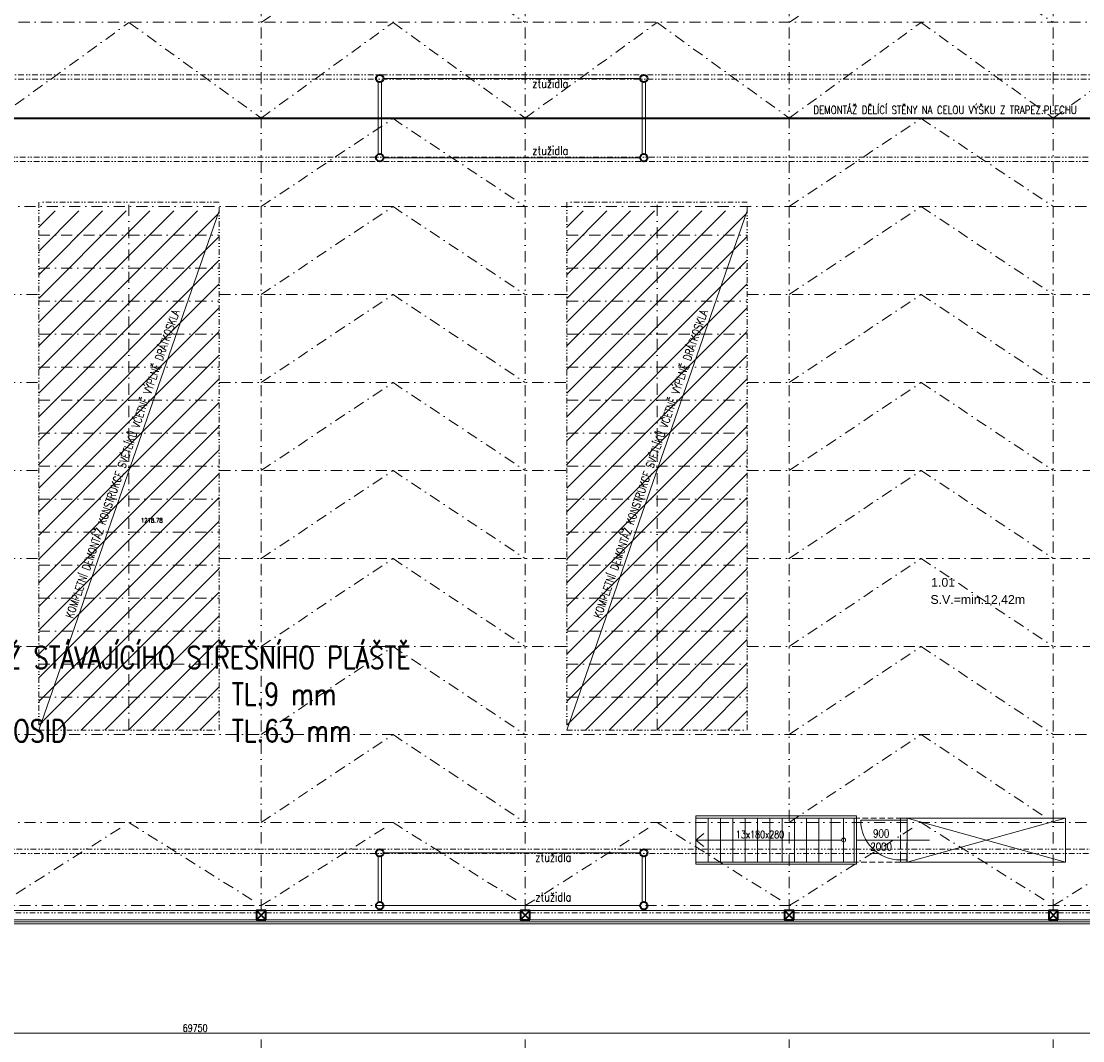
# Model space of a CAD drawing. Header units: millimetres. Extents: x -485339 to 350584, y -1189936 to 0.
# Tile 256 of 256: x -109332 to -85211, y -637580 to -614408. Entities that reach past the tile are written whole.
import ezdxf
from ezdxf.enums import TextEntityAlignment as Align

# ---------------------------------------------------------------- set-up
doc = ezdxf.new("R2010")
doc.units = ezdxf.units.MM
doc.header["$LTSCALE"] = 10
for name, pattern in [('DASHDOT', [25.4, 12.7, -6.35, 0, -6.35]), ('DASHED', [19.05, 12.7, -6.35]), ('DĚLICÍ2', [15.875, 6.35, -3.175, 0, -3.175, 0, -3.175]), ('ČÁRKOVANÁ', [19.05, 12.7, -6.35])]:
    doc.linetypes.add(name, pattern=pattern)
doc.layers.get('Defpoints').update_dxf_attribs({"color": 201})
for name, color, linetype, lineweight, true_color in [('BOUR_DVEŘE', 7, 'Continuous', 18, 0xdba400), ('BOUR_OBV.PLÁŠT', 7, 'Continuous', 18, 0xdba400), ('BOUR_ČÁRY_NAD', 7, 'DĚLICÍ2', 18, 0xdba400), ('BOUR_ČÁRY_OBRYS', 7, 'Continuous', 35, 0xdba400), ('BOUR_ČÁRY_PLNÉ', 7, 'Continuous', 18, 0xdba400), ('BOUR_ŠRAFY', 7, 'Continuous', 18, 0xdba400), ('BOURÁNÍ_POPIS', 7, 'Continuous', 18, 0xdba400)]:
    doc.layers.add(name, color=color, linetype=linetype, lineweight=lineweight, true_color=true_color)
for name, color, linetype, lineweight in [('St__otvory_dveře', 40, 'Continuous', 18), ('St_kóty', 132, 'Continuous', 18), ('St_plocha_místnosti', 250, 'Continuous', 18), ('St_popis', 250, 'Continuous', 18), ('St_sloupy_konstrukce haly', 5, 'Continuous', 35), ('St_sloupy_opláštění_půdorys', 25, 'Continuous', 35), ('St_čáry_nad', 250, 'DĚLICÍ2', 18), ('St_čáry_osy', 250, 'DASHDOT', 18), ('St_čáry_plné', 250, 'Continuous', 18)]:
    doc.layers.add(name, color=color, linetype=linetype, lineweight=lineweight)
doc.layers.add('St_plocha_místn', color=140, linetype='Continuous', lineweight=18, plot=False)
doc.styles.add('Andy', font='arial.ttf')
doc.styles.add('ROMANS', font='romans.shx', dxfattribs={"width": 0.8})
doc.styles.get("Standard").update_dxf_attribs({"font": 'simplex.shx', "width": 0.8})
doc.linetypes.add('ZIGZAG', pattern='A,0.00254,-5.08,[131,ltypeshp.shx,S=5.08,R=0,X=-5.08,Y=0],-10.16,[131,ltypeshp.shx,S=5.08,R=180,X=5.08,Y=0],-5.08', length=20.32254)
doc.dimstyles.new('stavebníM100', dxfattribs={"dimtxt": 165, "dimasz": 170, "dimexe": 150, "dimexo": 100, "dimgap": 30, "dimtad": 1, "dimdec": 0, "dimtxsty": 'Standard', "dimblk": 'OBLIQUE', "dimcen": -2.5, "dimdle": 150, "dimclrd": 256, "dimclre": 256, "dimclrt": 256, "dimadec": 4, "dimazin": 0, "dimtfac": 1, "dimtdec": 0, "dimtmove": 2, "dimatfit": 3, "dimldrblk": 'OBLIQUE', "dimfxl": 400, "dimfxlon": 1, "dimlwd": -1, "dimlwe": -1, "dimarcsym": 0})
doc.dimstyles.new('stavebníM100_modul', dxfattribs={"dimtxt": 250, "dimasz": 200, "dimexe": 150, "dimexo": 100, "dimgap": 30, "dimtad": 1, "dimdec": 0, "dimtxsty": 'Standard', "dimblk": 'DOT', "dimcen": -2.5, "dimdle": 150, "dimclrd": 256, "dimclre": 256, "dimclrt": 256, "dimadec": 4, "dimazin": 0, "dimtfac": 1, "dimtdec": 0, "dimtmove": 2, "dimatfit": 3, "dimldrblk": 'OBLIQUE', "dimfxl": 400, "dimfxlon": 1, "dimlwd": -1, "dimlwe": -1, "dimarcsym": 0})
doc.dimstyles.new('stavebníM50 vnitřní', dxfattribs={"dimtxt": 100, "dimasz": 100, "dimexe": 50, "dimexo": 100, "dimgap": 30, "dimtad": 1, "dimdec": 0, "dimtxsty": 'Standard', "dimblk": 'OBLIQUE', "dimcen": 2.5, "dimclrd": 256, "dimclre": 256, "dimclrt": 256, "dimadec": 0, "dimazin": 0, "dimtfac": 1, "dimtdec": 0, "dimtmove": 2, "dimatfit": 2, "dimldrblk": 'OBLIQUE', "dimfxl": 250, "dimfxlon": 1, "dimlwd": -1, "dimlwe": -1, "dimarcsym": 0})

# ---------------------------------------------------------------- blocks, each defined once
blk = doc.blocks.new('G$C08AFE675')
at = {"layer": 'St_sloupy_konstrukce haly', "color": 250, "lineweight": 18, "ltscale": 2}
for points in [[(-525, 40), (525, 40)], [(-525, -40), (525, -40)]]:
    blk.add_lwpolyline(points, dxfattribs=at)
at = {"layer": 'St_sloupy_konstrukce haly', "ltscale": 2}
for centre in [(-600, 0), (600, 0)]:
    blk.add_circle(centre, 85, dxfattribs=at)
blk = doc.blocks.new('G$CD8A98CDB')
at = {"layer": 'St_sloupy_konstrukce haly', "color": 250, "lineweight": 18, "ltscale": 2}
for points in [[(-825, 0), (825, 0)], [(-825, -80), (825, -80)]]:
    blk.add_lwpolyline(points, dxfattribs=at)
at = {"layer": 'St_sloupy_konstrukce haly', "ltscale": 2}
for centre in [(-900, -40), (900, -40)]:
    blk.add_circle(centre, 85, dxfattribs=at)
blk = doc.blocks.new('G$C0F2906C7')
at = {"layer": 'St_sloupy_opláštění_půdorys', "ltscale": 2}
blk.add_lwpolyline([(-105, -105), (105, -105), (105, 105), (-105, 105)], close=True, dxfattribs=at)
for points in [[(-105, 105), (105, -105)], [(105, 105), (-105, -105)]]:
    blk.add_lwpolyline(points, dxfattribs=at)
blk = doc.blocks.new('G$CE3D3B369')
at = {"layer": 'BOUR_ČÁRY_PLNÉ', "color": 0, "linetype": 'DASHDOT', "ltscale": 2}
for points in [[(750, 4100), (750, 0)], [(1500, 4100), (1500, 0)], [(2250, 4100), (2250, 0)], [(3000, 4100), (3000, 0)], [(3750, 4100), (3750, 0)], [(4500, 4100), (4500, 0)], [(5250, 4100), (5250, 0)], [(6000, 4100), (6000, 0)], [(6750, 4100), (6750, 0)], [(7500, 4100), (7500, 0)], [(8250, 4100), (8250, 0)], [(9000, 4100), (9000, 0)], [(9750, 4100), (9750, 0)], [(10500, 4100), (10500, 0)], [(11250, 4100), (11250, 0)], [(0, 2050), (12000, 2050)]]:
    blk.add_lwpolyline(points, dxfattribs=at)
at = {"layer": 'St_čáry_osy', "color": 0, "linetype": 'ByBlock', "ltscale": 2}
blk.add_lwpolyline([(0, 0), (12000, 0), (12000, 4100), (0, 4100)], close=True, dxfattribs=at)
blk = doc.blocks.new('*U3705')
at = {"layer": 'St_čáry_osy', "ltscale": 2}
blk.add_lwpolyline([(-3000, -1000), (-4, 1000), (3000, -1000)], dxfattribs=at)
blk = doc.blocks.new('*U3706')
at = {"layer": 'St_čáry_osy', "ltscale": 2}
for p in [(24000, 0), (36000, 0)]:
    blk.add_blockref('*U3705', p, dxfattribs=at)
blk = doc.blocks.new('*U3715')
at = {"layer": 'St_čáry_osy', "ltscale": 2}
blk.add_lwpolyline([(-3000, -1945), (-4, -55), (3000, -1945)], dxfattribs=at)
blk = doc.blocks.new('*U3716')
at = {"layer": 'St_čáry_osy', "ltscale": 2}
for p in [(24000, 0), (30000, 0), (36000, 0), (42000, 0), (48000, 0)]:
    blk.add_blockref('*U3715', p, dxfattribs=at)
blk = doc.blocks.new('*U3719')
at = {"layer": 'St_čáry_osy', "ltscale": 2}
blk.add_lwpolyline([(-3000, -1000), (-4, 1000), (3000, -1000)], dxfattribs=at)
blk = doc.blocks.new('*U3720')
at = {"layer": 'St_čáry_osy', "ltscale": 2}
for p in [(24000, 14000), (36000, 14000), (24000, 12000), (36000, 12000), (24000, 10000), (36000, 10000), (24000, 8000), (36000, 8000), (24000, 6000), (36000, 6000), (24000, 4000), (36000, 4000), (24000, 2000), (36000, 2000), (24000, 0), (36000, 0)]:
    blk.add_blockref('*U3719', p, dxfattribs=at)
blk = doc.blocks.new('_OBLIQUE')
at = {"color": 0, "linetype": 'ByBlock'}
blk.add_line((-0.5, -0.5), (0.5, 0.5), dxfattribs=at)
blk = doc.blocks.new('*D4048')
at = {"layer": 'Defpoints', "color": 0}
for p in [(-140255, -636716), (-70505, -637116), (-70505, -637405)]:
    blk.add_point(p, dxfattribs=at)
at = {"layer": 'St_kóty'}
for p, q in [((-140255, -637005), (-140255, -637555)), ((-70505, -637216), (-70505, -637555)), ((-140405, -637405), (-70355, -637405))]:
    blk.add_line(p, q, dxfattribs=at)
at = {"layer": 'St_kóty', "linetype": 'ByBlock', "xscale": 170, "yscale": 170, "zscale": 170, "rotation": 180}
blk.add_blockref('_OBLIQUE', (-140255, -637405), dxfattribs=at)
at = {"layer": 'St_kóty', "linetype": 'ByBlock', "xscale": 170, "yscale": 170, "zscale": 170}
blk.add_blockref('_OBLIQUE', (-70505, -637405), dxfattribs=at)
at = {"layer": 'St_kóty', "insert": (-105380, -637292), "char_height": 165, "attachment_point": 5}
blk.add_mtext('69750', dxfattribs=at)
blk = doc.blocks.new('*D4069')
at = {"layer": 'Defpoints', "color": 0}
for p in [(-109880, -634724), (-103880, -634724), (-103880, -637949)]:
    blk.add_point(p, dxfattribs=at)
at = {"layer": 'St_kóty'}
for p, q in [((-109880, -637549), (-109880, -638099)), ((-103880, -637549), (-103880, -638099)), ((-110030, -637949), (-103730, -637949))]:
    blk.add_line(p, q, dxfattribs=at)
at = {"layer": 'St_kóty', "linetype": 'ByBlock', "xscale": 170, "yscale": 170, "zscale": 170, "rotation": 180}
blk.add_blockref('_OBLIQUE', (-109880, -637949), dxfattribs=at)
at = {"layer": 'St_kóty', "linetype": 'ByBlock', "xscale": 170, "yscale": 170, "zscale": 170}
blk.add_blockref('_OBLIQUE', (-103880, -637949), dxfattribs=at)
at = {"layer": 'St_kóty', "insert": (-106880, -637836), "char_height": 165, "attachment_point": 5}
blk.add_mtext('6000', dxfattribs=at)
blk = doc.blocks.new('*D4070')
at = {"layer": 'Defpoints', "color": 0}
for p in [(-103880, -634724), (-97880, -634724), (-97880, -637949)]:
    blk.add_point(p, dxfattribs=at)
at = {"layer": 'St_kóty'}
for p, q in [((-103880, -637549), (-103880, -638099)), ((-97880, -637549), (-97880, -638099)), ((-104030, -637949), (-97730, -637949))]:
    blk.add_line(p, q, dxfattribs=at)
at = {"layer": 'St_kóty', "linetype": 'ByBlock', "xscale": 170, "yscale": 170, "zscale": 170, "rotation": 180}
blk.add_blockref('_OBLIQUE', (-103880, -637949), dxfattribs=at)
at = {"layer": 'St_kóty', "linetype": 'ByBlock', "xscale": 170, "yscale": 170, "zscale": 170}
blk.add_blockref('_OBLIQUE', (-97880, -637949), dxfattribs=at)
at = {"layer": 'St_kóty', "insert": (-100880, -637836), "char_height": 165, "attachment_point": 5}
blk.add_mtext('6000', dxfattribs=at)
blk = doc.blocks.new('*D4071')
at = {"layer": 'Defpoints', "color": 0}
for p in [(-97880, -634724), (-91880, -634724), (-91880, -637949)]:
    blk.add_point(p, dxfattribs=at)
at = {"layer": 'St_kóty'}
for p, q in [((-97880, -637549), (-97880, -638099)), ((-91880, -637549), (-91880, -638099)), ((-98030, -637949), (-91730, -637949))]:
    blk.add_line(p, q, dxfattribs=at)
at = {"layer": 'St_kóty', "linetype": 'ByBlock', "xscale": 170, "yscale": 170, "zscale": 170, "rotation": 180}
blk.add_blockref('_OBLIQUE', (-97880, -637949), dxfattribs=at)
at = {"layer": 'St_kóty', "linetype": 'ByBlock', "xscale": 170, "yscale": 170, "zscale": 170}
blk.add_blockref('_OBLIQUE', (-91880, -637949), dxfattribs=at)
at = {"layer": 'St_kóty', "insert": (-94880, -637836), "char_height": 165, "attachment_point": 5}
blk.add_mtext('6000', dxfattribs=at)
blk = doc.blocks.new('*D4072')
at = {"layer": 'Defpoints', "color": 0}
for p in [(-91880, -634724), (-85880, -634724), (-85880, -637949)]:
    blk.add_point(p, dxfattribs=at)
at = {"layer": 'St_kóty'}
for p, q in [((-91880, -637549), (-91880, -638099)), ((-85880, -637549), (-85880, -638099)), ((-92030, -637949), (-85730, -637949))]:
    blk.add_line(p, q, dxfattribs=at)
at = {"layer": 'St_kóty', "linetype": 'ByBlock', "xscale": 170, "yscale": 170, "zscale": 170, "rotation": 180}
blk.add_blockref('_OBLIQUE', (-91880, -637949), dxfattribs=at)
at = {"layer": 'St_kóty', "linetype": 'ByBlock', "xscale": 170, "yscale": 170, "zscale": 170}
blk.add_blockref('_OBLIQUE', (-85880, -637949), dxfattribs=at)
at = {"layer": 'St_kóty', "insert": (-88880, -637836), "char_height": 165, "attachment_point": 5}
blk.add_mtext('6000', dxfattribs=at)
blk = doc.blocks.new('*D4073')
at = {"layer": 'Defpoints', "color": 0}
for p in [(-85880, -634724), (-79880, -634724), (-79880, -637949)]:
    blk.add_point(p, dxfattribs=at)
at = {"layer": 'St_kóty'}
for p, q in [((-85880, -637549), (-85880, -638099)), ((-79880, -637549), (-79880, -638099)), ((-86030, -637949), (-79730, -637949))]:
    blk.add_line(p, q, dxfattribs=at)
at = {"layer": 'St_kóty', "linetype": 'ByBlock', "xscale": 170, "yscale": 170, "zscale": 170, "rotation": 180}
blk.add_blockref('_OBLIQUE', (-85880, -637949), dxfattribs=at)
at = {"layer": 'St_kóty', "linetype": 'ByBlock', "xscale": 170, "yscale": 170, "zscale": 170}
blk.add_blockref('_OBLIQUE', (-79880, -637949), dxfattribs=at)
at = {"layer": 'St_kóty', "insert": (-82880, -637836), "char_height": 165, "attachment_point": 5}
blk.add_mtext('6000', dxfattribs=at)
blk = doc.blocks.new('_Dot')
at = {"color": 0, "linetype": 'ByBlock', "lineweight": -2}
blk.add_line((-0.5, 0), (-1, 0), dxfattribs=at)
at = {"color": 0, "linetype": 'ByBlock', "const_width": 0.5}
blk.add_lwpolyline([(-0.25, 0, 1), (0.25, 0, 1)], format="xyb", close=True, dxfattribs=at)
blk = doc.blocks.new('*D4089')
at = {"layer": 'Defpoints', "color": 0}
for p in [(-95185, -615709), (-83185, -615709), (-95185, -638883)]:
    blk.add_point(p, dxfattribs=at)
at = {"layer": 'St_kóty'}
for p, q in [((-95185, -638483), (-95185, -639033)), ((-83185, -638483), (-83185, -639033)), ((-83385, -638883), (-94985, -638883))]:
    blk.add_line(p, q, dxfattribs=at)
at = {"layer": 'St_kóty', "linetype": 'ByBlock', "xscale": 200, "yscale": 200, "zscale": 200, "rotation": 180}
blk.add_blockref('_Dot', (-95185, -638883), dxfattribs=at)
at = {"layer": 'St_kóty', "linetype": 'ByBlock', "xscale": 200, "yscale": 200, "zscale": 200}
blk.add_blockref('_Dot', (-83185, -638883), dxfattribs=at)
at = {"layer": 'St_kóty', "insert": (-89185, -638728), "char_height": 250, "attachment_point": 5}
blk.add_mtext('12000', dxfattribs=at)
blk = doc.blocks.new('*D4090')
at = {"layer": 'Defpoints', "color": 0}
for p in [(-101185, -615709), (-95185, -615709), (-101185, -638883)]:
    blk.add_point(p, dxfattribs=at)
at = {"layer": 'St_kóty'}
for p, q in [((-101185, -638483), (-101185, -639033)), ((-95185, -638483), (-95185, -639033)), ((-95385, -638883), (-100985, -638883))]:
    blk.add_line(p, q, dxfattribs=at)
at = {"layer": 'St_kóty', "linetype": 'ByBlock', "xscale": 200, "yscale": 200, "zscale": 200, "rotation": 180}
blk.add_blockref('_Dot', (-101185, -638883), dxfattribs=at)
at = {"layer": 'St_kóty', "linetype": 'ByBlock', "xscale": 200, "yscale": 200, "zscale": 200}
blk.add_blockref('_Dot', (-95185, -638883), dxfattribs=at)
at = {"layer": 'St_kóty', "insert": (-98185, -638728), "char_height": 250, "attachment_point": 5}
blk.add_mtext('6000', dxfattribs=at)
blk = doc.blocks.new('*D4091')
at = {"layer": 'Defpoints', "color": 0}
for p in [(-113185, -615709), (-101185, -615709), (-113185, -638883)]:
    blk.add_point(p, dxfattribs=at)
at = {"layer": 'St_kóty'}
for p, q in [((-113185, -638483), (-113185, -639033)), ((-101185, -638483), (-101185, -639033)), ((-101385, -638883), (-112985, -638883))]:
    blk.add_line(p, q, dxfattribs=at)
at = {"layer": 'St_kóty', "linetype": 'ByBlock', "xscale": 200, "yscale": 200, "zscale": 200, "rotation": 180}
blk.add_blockref('_Dot', (-113185, -638883), dxfattribs=at)
at = {"layer": 'St_kóty', "linetype": 'ByBlock', "xscale": 200, "yscale": 200, "zscale": 200}
blk.add_blockref('_Dot', (-101185, -638883), dxfattribs=at)
at = {"layer": 'St_kóty', "insert": (-107185, -638728), "char_height": 250, "attachment_point": 5}
blk.add_mtext('12000', dxfattribs=at)
blk = doc.blocks.new('*D5385')
at = {"layer": 'Defpoints', "color": 0}
for p in [(-43625, -616887), (-140555, -634919), (-43625, -640487)]:
    blk.add_point(p, dxfattribs=at)
at = {"layer": 'St_kóty'}
for p, q in [((-140555, -640237), (-140555, -640537)), ((-43625, -640237), (-43625, -640537)), ((-140555, -640487), (-43625, -640487))]:
    blk.add_line(p, q, dxfattribs=at)
at = {"layer": 'St_kóty', "linetype": 'ByBlock', "xscale": 100, "yscale": 100, "zscale": 100, "rotation": 180}
blk.add_blockref('_OBLIQUE', (-140555, -640487), dxfattribs=at)
at = {"layer": 'St_kóty', "linetype": 'ByBlock', "xscale": 100, "yscale": 100, "zscale": 100}
blk.add_blockref('_OBLIQUE', (-43625, -640487), dxfattribs=at)
at = {"layer": 'St_kóty', "insert": (-92090, -640407), "char_height": 100, "attachment_point": 5}
blk.add_mtext('96930', dxfattribs=at)
blk = doc.blocks.new('*D5386')
at = {"layer": 'Defpoints', "color": 0}
for p in [(-140555, -634919), (-59725, -635319), (-59725, -640095)]:
    blk.add_point(p, dxfattribs=at)
at = {"layer": 'St_kóty'}
for p, q in [((-140555, -639845), (-140555, -640145)), ((-59725, -639845), (-59725, -640145)), ((-140555, -640095), (-59725, -640095))]:
    blk.add_line(p, q, dxfattribs=at)
at = {"layer": 'St_kóty', "linetype": 'ByBlock', "xscale": 100, "yscale": 100, "zscale": 100, "rotation": 180}
blk.add_blockref('_OBLIQUE', (-140555, -640095), dxfattribs=at)
at = {"layer": 'St_kóty', "linetype": 'ByBlock', "xscale": 100, "yscale": 100, "zscale": 100}
blk.add_blockref('_OBLIQUE', (-59725, -640095), dxfattribs=at)
at = {"layer": 'St_kóty', "insert": (-100140, -640015), "char_height": 100, "attachment_point": 5}
blk.add_mtext('80830', dxfattribs=at)
blk = doc.blocks.new('*U7810')
at = {"layer": 'St_čáry_plné', "ltscale": 2}
blk.add_line((0, 500), (0, -500), dxfattribs=at)
blk = doc.blocks.new('*U7809')
at = {"layer": 'St_čáry_plné', "lineweight": 18}
for p in [(0, 0), (280, 0), (560, 0), (840, 0), (1120, 0), (1400, 0), (1680, 0), (1960, 0), (2240, 0), (2520, 0), (2800, 0), (3080, 0)]:
    blk.add_blockref('*U7810', p, dxfattribs=at)

msp = doc.modelspace()

# ---------------------------------------------------------------- hatches: boundary and pattern name
at = {"layer": 'BOUR_ŠRAFY', "linetype": 'DASHED'}
h = msp.add_hatch(dxfattribs=at)
h.set_pattern_fill('ANSI31', color=256, scale=120)
h.set_pattern_definition([(45, (36000, 0), (-269.40768, 269.40768), [])])
h.paths.add_polyline_path([(-108934.2, -630519.2), (-104834.2, -630519.2), (-104834.2, -618719.2), (-108934.2, -618719.2)])
h = msp.add_hatch(dxfattribs=at)
h.set_pattern_fill('ANSI31', color=256, scale=120)
h.set_pattern_definition([(45, (48000, 0), (-269.40768, 269.40768), [])])
h.paths.add_polyline_path([(-96934.2, -630519.2), (-92834.2, -630519.2), (-92834.2, -618719.2), (-96934.2, -618719.2)])

# ---------------------------------------------------------------- linework, layer by layer
at = {"layer": 'BOUR_DVEŘE', "ltscale": 2}
msp.add_lwpolyline([(-89355.3, -632569.2), (-90255.3, -632569.2)], dxfattribs=at)
at = {"layer": 'BOUR_DVEŘE'}
msp.add_lwpolyline([(-90360, -633019.2), (-88694.9, -633019.2)], dxfattribs=at)
at = {"layer": 'BOUR_DVEŘE', "ltscale": 2}
msp.add_arc((-89355.3, -632569.2), 900, 180, 270, dxfattribs=at)
at = {"layer": 'BOUR_OBV.PLÁŠT', "ltscale": 2}
for points in [[(-140254.9, -634829.2), (-70504.9, -634829.2)], [(-140254.9, -634879.2), (-70504.9, -634879.2)]]:
    msp.add_lwpolyline(points, dxfattribs=at)
at = {"layer": 'BOUR_ČÁRY_OBRYS', "linetype": 'ZIGZAG', "lineweight": 35, "ltscale": 0.5}
msp.add_lwpolyline([(-109944.9, -616609.2), (-70504.9, -616609.2)], dxfattribs=at)
at = {"layer": 'BOURÁNÍ_POPIS'}
for points in [[(-104834.2, -618719.2), (-108934.2, -630519.2)], [(-92834.2, -618719.2), (-96934.2, -630519.2)]]:
    msp.add_lwpolyline(points, dxfattribs=at)
at = {"layer": 'St__otvory_dveře', "linetype": 'ČÁRKOVANÁ'}
msp.add_lwpolyline([(-90404.9, -632519.2), (-89354.9, -632519.2), (-89354.9, -633519.2), (-90404.9, -633519.2)], dxfattribs=at)
at = {"layer": 'St__otvory_dveře', "linetype": 'ČÁRKOVANÁ', "ltscale": 2}
for points in [[(-89354.5, -632569.2), (-89355.3, -633469.2)], [(-89204.5, -632569.2), (-89205.3, -633469.2)]]:
    msp.add_lwpolyline(points, dxfattribs=at)
for points in [[(-89354.5, -632569.2), (-89354.5, -632519.2), (-89204.5, -632519.2), (-89204.5, -632569.2)], [(-89355.3, -633519.2), (-89355.3, -633469.2), (-89205.3, -633469.2), (-89205.3, -633519.2)]]:
    msp.add_lwpolyline(points, close=True, dxfattribs=at)
at = {"layer": 'St_plocha_místn'}
msp.add_lwpolyline([(-140254.9, -634619.2), (-140254.9, -630729.2), (-140044.9, -630729.2), (-140044.9, -630519.2), (-140254.9, -630519.2), (-140254.9, -625109.2), (-140044.9, -625109.2), (-140044.9, -624899.2), (-140254.9, -624899.2), (-140254.9, -619489.2), (-140044.9, -619489.2), (-140044.9, -619279.2), (-140154.9, -619279.2), (-140154.9, -616609.2), (-74604.9, -616609.2), (-74604.9, -625639.2), (-70504.9, -625639.2), (-70504.9, -634619.2)], close=True, dxfattribs=at)
msp.add_lwpolyline([(-70504.9, -616609.2), (-140154.9, -616609.2)], dxfattribs=at)
at = {"layer": 'St_čáry_nad', "ltscale": 2}
for points in [[(-43825.2, -615624.2), (-139879.9, -615624.2)], [(-43825.2, -615724.2), (-139879.9, -615724.2)], [(-74604.9, -617494.2), (-139879.9, -617494.2)], [(-74604.9, -617594.2), (-139879.9, -617594.2)], [(-71184.9, -633224.2), (-139879.9, -633224.2)], [(-71101.2, -633324.2), (-139879.9, -633324.2)], [(-109774.9, -634674.2), (-103984.9, -634674.2)], [(-103774.9, -634674.2), (-97984.9, -634674.2)], [(-97774.9, -634674.2), (-91984.9, -634674.2)], [(-91774.9, -634674.2), (-85984.9, -634674.2)], [(-85774.9, -634674.2), (-79984.9, -634674.2)]]:
    msp.add_lwpolyline(points, dxfattribs=at)
at = {"layer": 'St_čáry_osy', "ltscale": 2}
for points in [[(-103879.9, -634619.2), (-103879.9, -567627.2)], [(-97879.9, -634619.2), (-97879.9, -567627.2)], [(-91879.9, -634619.2), (-91879.9, -567627.2)], [(-85879.9, -634619.2), (-85879.9, -567627.2)], [(-139879.9, -614436.7), (-43825.2, -614423.9)], [(-109879.9, -616609.2), (-106884.2, -614436.7), (-103879.9, -616609.2)], [(-103879.9, -616609.2), (-100884.2, -614436.7), (-97879.9, -616609.2)], [(-97879.9, -616609.2), (-94884.2, -614436.7), (-91879.9, -616609.2)], [(-91879.9, -616609.2), (-88884.2, -614436.7), (-85879.9, -616609.2)], [(-85879.9, -616609.2), (-82884.2, -614436.7), (-79879.9, -616609.2)], [(-140254.9, -618619.2), (-74504.9, -618619.2)], [(-116834.2, -620619.2), (-108934.2, -620619.2)], [(-104834.2, -620619.2), (-96934.2, -620619.2)], [(-92834.2, -620619.2), (-84934.2, -620619.2)], [(-116834.2, -622619.2), (-108934.2, -622619.2)], [(-104834.2, -622619.2), (-96934.2, -622619.2)], [(-92834.2, -622619.2), (-84934.2, -622619.2)], [(-116834.2, -624619.2), (-108934.2, -624619.2)], [(-104834.2, -624619.2), (-96934.2, -624619.2)], [(-92834.2, -624619.2), (-84934.2, -624619.2)], [(-116834.2, -626619.2), (-108934.2, -626619.2)], [(-104834.2, -626619.2), (-96934.2, -626619.2)], [(-92834.2, -626619.2), (-84934.2, -626619.2)], [(-116834.2, -628619.2), (-108934.2, -628619.2)], [(-104834.2, -628619.2), (-96934.2, -628619.2)], [(-92834.2, -628619.2), (-84934.2, -628619.2)], [(-140254.9, -630619.2), (-70504.9, -630619.2)], [(-140254.9, -632619.2), (-70504.9, -632619.2)], [(-70504.9, -634509.2), (-140099.9, -634509.2)]]:
    msp.add_lwpolyline(points, dxfattribs=at)
at = {"layer": 'St_čáry_plné', "ltscale": 2}
for p, q in [((-94004.9, -632469.2), (-94004.9, -633569.2)), ((-90404.9, -632519.2), (-94004.9, -632519.2)), ((-90404.9, -633519.2), (-90404.9, -632519.2)), ((-94004.9, -633519.2), (-90404.9, -633519.2))]:
    msp.add_line(p, q, dxfattribs=at)
for points in [[(-101099.9, -615709.2), (-95269.9, -615709.2)], [(-101099.9, -617509.2), (-95269.9, -617509.2)], [(-94004.9, -633569.2), (-90354.9, -633569.2), (-90354.9, -632469.2), (-94004.9, -632469.2)], [(-101099.9, -633309.2), (-95269.9, -633309.2)], [(-140254.9, -634619.2), (-70504.9, -634619.2)], [(-101099.9, -634509.2), (-95269.9, -634509.2)], [(-140254.9, -634919.2), (-70504.9, -634919.2)]]:
    msp.add_lwpolyline(points, dxfattribs=at)
at = {"layer": 'St_čáry_plné', "lineweight": 18}
for points in [[(-90404.9, -632519.2), (-90404.9, -633519.2)], [(-89204.9, -632519.2), (-85604.9, -633519.2)], [(-85604.9, -632519.2), (-89204.9, -633519.2)], [(-94004.9, -633019.2), (-93819.8, -632871.5)], [(-90689.1, -633019.2), (-94004.9, -633019.2)], [(-94004.9, -633019.2), (-93819.8, -633167)]]:
    msp.add_lwpolyline(points, dxfattribs=at)
at = {"layer": 'St_čáry_plné', "ltscale": 2}
msp.add_lwpolyline([(-85604.9, -633519.2), (-85604.9, -632519.2), (-89204.9, -632519.2), (-89204.9, -633519.2)], close=True, dxfattribs=at)
at = {"layer": 'St_čáry_plné', "lineweight": 18}
msp.add_circle((-90644.9, -633019.2), 44.2, dxfattribs=at)

# ---------------------------------------------------------------- block references
at = {"layer": 'BOUR_ČÁRY_NAD', "ltscale": 2, "rotation": 90}
for p in [(-104834.2, -630519.2), (-92834.2, -630519.2)]:
    msp.add_blockref('G$CE3D3B369', p, dxfattribs=at)
at = {"layer": 'St_sloupy_konstrukce haly', "ltscale": 2, "rotation": 90}
for name, p in [('G$CD8A98CDB', (-101224.9, -616609.2)), ('G$CD8A98CDB', (-95224.9, -616609.2)), ('G$C08AFE675', (-101184.9, -633909.2)), ('G$C08AFE675', (-95184.9, -633909.2))]:
    msp.add_blockref(name, p, dxfattribs=at)
at = {"layer": 'St_sloupy_opláštění_půdorys', "ltscale": 2, "rotation": 90}
for p in [(-103879.9, -634724.2), (-97879.9, -634724.2), (-91879.9, -634724.2), (-85879.9, -634724.2)]:
    msp.add_blockref('G$C0F2906C7', p, dxfattribs=at)
at = {"layer": 'St_čáry_osy', "ltscale": 2}
for name, p in [('*U3706', (-124879.9, -613436.7)), ('*U3720', (-124879.9, -631619.2)), ('*U3716', (-130879.9, -632564.2))]:
    msp.add_blockref(name, p, dxfattribs=at)
at = {"layer": 'St_čáry_plné', "lineweight": 18}
msp.add_blockref('*U7809', (-93724.9, -633019.2), dxfattribs=at)

# ---------------------------------------------------------------- texts
at = {"layer": 'BOUR_DVEŘE', "insert": (-89791.6, -633019.2), "char_height": 180, "width": 1342.526, "attachment_point": 5}
msp.add_mtext('900\\P2000', dxfattribs=at)
at = {"layer": 'BOURÁNÍ_POPIS', "width": 0.8}
msp.add_text('DEMONTÁŽ DĚLÍCÍ STĚNY NA CELOU VÝŠKU Z TRAPEZ.PLECHU', height=180, dxfattribs=at).set_placement((-91332.5, -616514.5))
for p in [(-108159.3, -627993.4), (-96159.3, -627993.4)]:
    msp.add_text('KOMPLETNÍ DEMONTÁŽ KONSTRUKCE SVĚTLÍKŮ VČETNĚ VÝPLNĚ DRÁTKOSKLA', height=180, rotation=70.83983, dxfattribs=at).set_placement(p)
at = {"layer": 'BOURÁNÍ_POPIS', "insert": (-115292.8, -628619.2), "char_height": 500, "width": 17412.882, "attachment_point": 1, "style": 'ROMANS'}
msp.add_mtext('KOMPLETNÍ DEMONTÁŽ STÁVAJÍCÍHO STŘEŠNÍHO PLÁŠTĚ\\P- 3x BITAGIT^I^I^I          TL.9 mm\\P- IZOLAČNÍ DESKY IZOSID ^I          TL.63 mm\\P- TRAPÉZOVÝ PLECH', dxfattribs=at)
at = {"layer": 'Defpoints', "ltscale": 2, "style": 'Andy'}
msp.add_text('S.V.=min.12,42m', height=200, dxfattribs=at).set_placement((-88672, -627651))
at = {"layer": 'St_plocha_místn', "width": 0.8}
msp.add_text('1218.78', height=100, dxfattribs=at).set_placement((-106365.6, -625752.4), align=Align.MIDDLE_CENTER)
at = {"layer": 'St_plocha_místnosti', "ltscale": 2, "style": 'Andy'}
msp.add_text('1.01', height=200, dxfattribs=at).set_placement((-88655.9, -627261.5))
at = {"layer": 'St_popis', "ltscale": 2, "width": 0.8}
msp.add_text('13x180x280', height=165, dxfattribs=at).set_placement((-93092.6, -632974.2))
at = {"layer": 'St_čáry_plné', "ltscale": 2, "width": 0.8}
for p in [(-97716.5, -615924.4), (-97716.5, -617448), (-97648.5, -633510.1), (-97648.5, -634411.9)]:
    msp.add_text('ztužidla', height=200, dxfattribs=at).set_placement(p)

# ---------------------------------------------------------------- dimensions: what is measured, and where the dimension line sits
at = {"layer": 'St_kóty'}
for base, p1, p2, dimstyle, picture, middle in [((-113184.9, -638883.1), (-101184.9, -615709.2), (-113184.9, -615709.2), 'stavebníM100_modul', '*D4091', (-107184.9, -638728.1)), ((-101184.9, -638883.1), (-95184.9, -615709.2), (-101184.9, -615709.2), 'stavebníM100_modul', '*D4090', (-98184.9, -638728.1)), ((-95184.9, -638883.1), (-83184.9, -615709.2), (-95184.9, -615709.2), 'stavebníM100_modul', '*D4089', (-89184.9, -638728.1)), ((-43625.2, -640486.7), (-140554.9, -634919.2), (-43625.2, -616887.4), 'stavebníM50 vnitřní', '*D5385', (-92090, -640406.7)), ((-103879.9, -637948.6), (-109879.9, -634724.2), (-103879.9, -634724.2), 'stavebníM100', '*D4069', (-106879.9, -637836.1)), ((-97879.9, -637948.6), (-103879.9, -634724.2), (-97879.9, -634724.2), 'stavebníM100', '*D4070', (-100879.9, -637836.1)), ((-91879.9, -637948.6), (-97879.9, -634724.2), (-91879.9, -634724.2), 'stavebníM100', '*D4071', (-94879.9, -637836.1)), ((-85879.9, -637948.6), (-91879.9, -634724.2), (-85879.9, -634724.2), 'stavebníM100', '*D4072', (-88879.9, -637836.1)), ((-79879.9, -637948.6), (-85879.9, -634724.2), (-79879.9, -634724.2), 'stavebníM100', '*D4073', (-82879.9, -637836.1)), ((-59724.9, -640094.8), (-140554.9, -634919.2), (-59724.9, -635319.2), 'stavebníM50 vnitřní', '*D5386', (-100139.9, -640014.8))]:
    dim = msp.add_linear_dim(base=base, p1=p1, p2=p2, dimstyle=dimstyle, dxfattribs=at)
    dim.commit()
    dim.dimension.update_dxf_attribs({"geometry": picture, "text_midpoint": middle})
dim = msp.add_linear_dim(base=(-70504.9, -637404.5), p1=(-140254.9, -636715.8), p2=(-70504.9, -637115.8), dimstyle='stavebníM100', override={"dimtxsty": 'Standard', "dimldrblk": 'OBLIQUE'}, dxfattribs=at)
dim.commit()
dim.dimension.update_dxf_attribs({"geometry": '*D4048', "text_midpoint": (-105379.9, -637292)})

doc.saveas('drawing.dxf')
